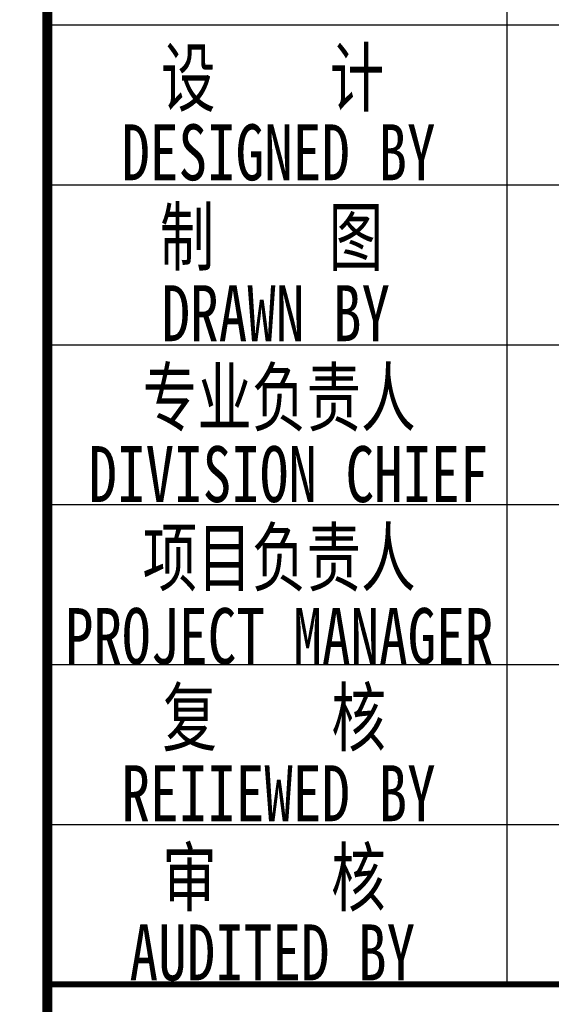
# Model space of a CAD drawing. Extents: x 427948 to 764348, y 274849 to 601549.
# Tile 169 of 212: x 673510 to 676168, y 522950 to 527875. Entities that reach past the tile are written whole.
import ezdxf
from ezdxf.enums import TextEntityAlignment as Align

# ---------------------------------------------------------------- set-up
doc = ezdxf.new("R2010")
doc.units = 0
doc.header["$LTSCALE"] = 1000
doc.header["$MEASUREMENT"] = 0
doc.layers.get('0').update_dxf_attribs({"linetype": 'CONTINUOUS'})
doc.layers.add('PUB_TITLE', color=4, linetype='CONTINUOUS')
doc.layers.add('TK', color=7, linetype='CONTINUOUS')
doc.styles.add('-宋体', font='txt', dxfattribs={"width": 0.8})

# ---------------------------------------------------------------- blocks, each defined once
blk = doc.blocks.new('24')
at = {"layer": 'PUB_TITLE'}
for p, q in [((-1114188.9, 154908.4), (-1114188.9, 161318.9)), ((-1116488.9, 159718.9), (-1110888.9, 159718.9)), ((-1116488.9, 158918.9), (-1110888.9, 158918.9)), ((-1116488.9, 158118.9), (-1110888.9, 158118.9)), ((-1116488.9, 157318.9), (-1110888.9, 157318.9)), ((-1116488.9, 156518.9), (-1110888.9, 156518.9)), ((-1116488.9, 155718.9), (-1110888.9, 155718.9)), ((-1116488.9, 154918.9), (-1110888.9, 154918.9)), ((-1116488.9, 154918.9), (-1110888.9, 154918.9))]:
    blk.add_line(p, q, dxfattribs=at)
for points, const_width in [([(-1116488.9, 145318.9), (-1116488.9, 202718.9)], 50), ([(-1116488.9, 154918.9), (-1110888.9, 154918.9)], 29.8)]:
    blk.add_lwpolyline(points, dxfattribs=dict(at, const_width=const_width))
at = {"layer": 'TK', "style": '-宋体', "width": 0.75}
for s, p in [('设    计', (-1115362, 159458.9)), ('DESIGNED BY', (-1115332.9, 159081.2)), ('制    图    ', (-1115082, 158662.9)), ('DRAWN BY', (-1115346.1, 158276.4)), ('专业负责人', (-1115329.6, 157860.6)), ('DIVISION CHIEF', (-1115283.2, 157471.4)), ('项目负责人', (-1115329.6, 157059.8)), ('PROJECT MANAGER', (-1115329.6, 156661.4)), ('复    核', (-1115354.3, 156260.4)), ('REIIEWED BY', (-1115332.3, 155874.9)), ('审    核', (-1115355.4, 155460.4)), ('AUDITED BY', (-1115363.4, 155076.4))]:
    blk.add_text(s, height=280, dxfattribs=at).set_placement(p, align=Align.MIDDLE)

msp = doc.modelspace()

# ---------------------------------------------------------------- block references
msp.add_blockref('24', (1790136.9, 368130.5))

doc.saveas('drawing.dxf')
